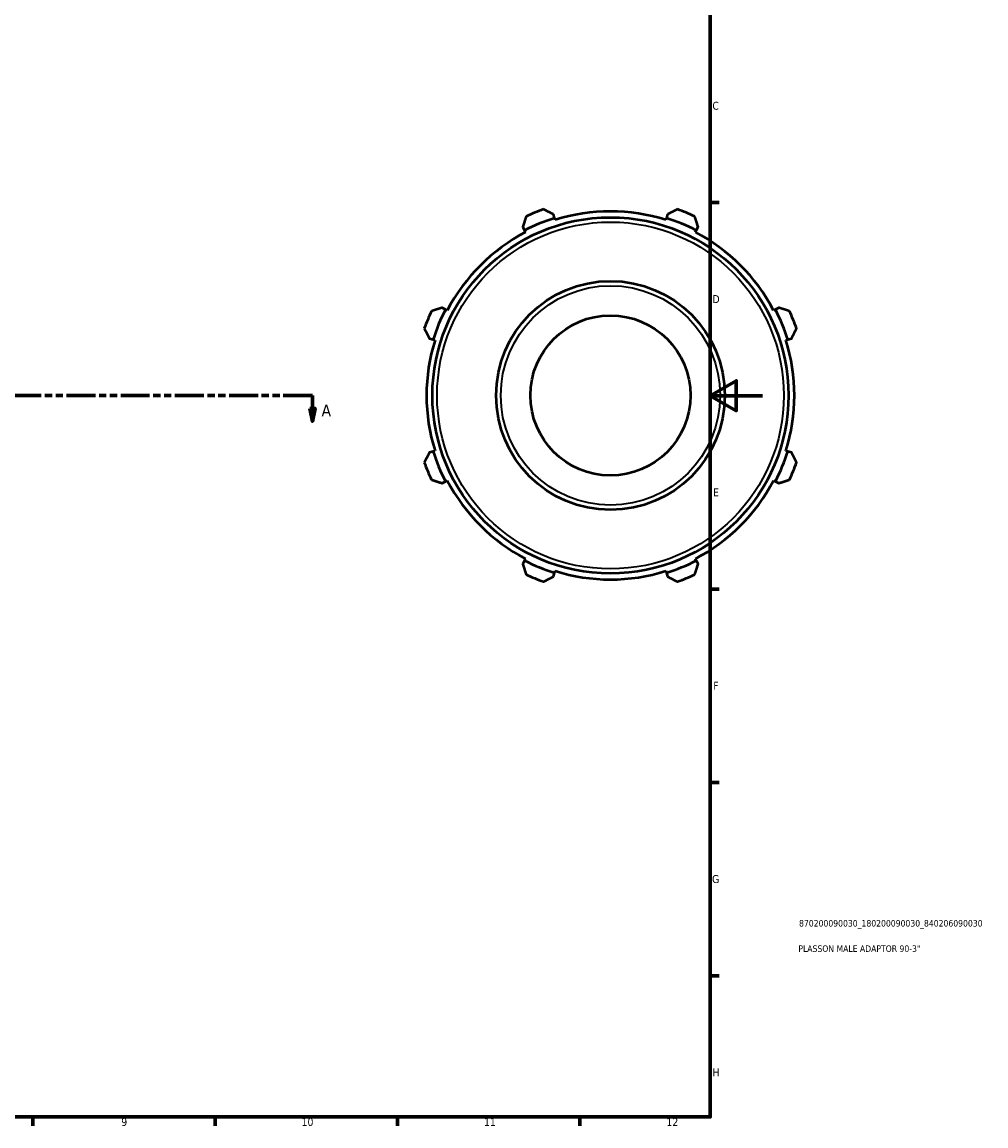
# Model space of a CAD drawing. Header units: millimetres. Extents: x 0 to 927, y -47 to 928.
# Tile 2 of 4: x 557 to 927, y 17 to 441. Entities that reach past the tile are written whole.
import ezdxf

# ---------------------------------------------------------------- set-up
doc = ezdxf.new("R2010")
doc.units = ezdxf.units.MM
doc.linetypes.add('DOUBLE_DASH_CHAIN', pattern=[1.2403, 0.6614, -0.0827, 0.1654, -0.0827, 0.1654, -0.0827])
for name, color, linetype, lineweight in [('Border (ANSI)', 7, 'Continuous', 70), ('Section Line (ANSI)', 7, 'DOUBLE_DASH_CHAIN', 70), ('Title (ISO)', 7, 'Continuous', 50), ('Visible (ANSI)', 7, 'Continuous', 50), ('Visible Narrow (ANSI)', 7, 'Continuous', 35)]:
    doc.layers.add(name, color=color, linetype=linetype, lineweight=lineweight)
doc.styles.add('Label Text (ANSI)', font='tahoma.ttf')
doc.styles.add('Note Text (ANSI)', font='tahoma.ttf')
doc.styles.add('Note Text (ISO)', font='tahoma.ttf')

# ---------------------------------------------------------------- blocks, each defined once
blk = doc.blocks.new('Borders Default Border')
at = {"layer": 'Border (ANSI)'}
for p, q in [((821, 371.25), (824.45, 371.25)), ((821, 222.75), (824.45, 222.75)), ((821, 148.5), (824.45, 148.5)), ((821, 74.25), (824.45, 74.25)), ((560.67, 20), (560.67, 16.55)), ((630.75, 20), (630.75, 16.55)), ((700.83, 20), (700.83, 16.55)), ((770.92, 20), (770.92, 16.55))]:
    blk.add_line(p, q, dxfattribs=at)
at = {"layer": 'Border (ANSI)', "flags": 128}
for points in [[(20, 20), (20, 574), (821, 574), (821, 20), (20, 20)], [(841, 297), (821, 297), (831, 302.77), (831, 291.23), (821, 297)]]:
    blk.add_lwpolyline(points, dxfattribs=at)
at = {"layer": 'Border (ANSI)', "attachment_point": 7, "style": 'Note Text (ANSI)'}
for s, insert, char_height in [('C', (821.8, 406.8), 3.05), ('D', (821.81, 332.6), 3.05), ('E', (822.05, 258.35), 3.05), ('F', (822.14, 184.1), 3.05), ('G', (821.66, 109.79), 3.05), ('H', (821.81, 35.6), 3.05), ('9', (594.7, 16.49), 3.05), ('10', (663.96, 16.49), 3.048), ('11', (734.04, 16.55), 3.048), ('12', (804.13, 16.55), 3.048)]:
    blk.add_mtext(s, dxfattribs=dict(at, insert=insert, char_height=char_height))
blk = doc.blocks.new('Title Blocks ISO')
at = {"layer": 'Title (ISO)', "color": 232, "true_color": 0xca0064, "style": 'Note Text (ISO)'}
for tag, p in [('PART_NUMBER_001', (34.1, 73.13)), ('DESCRIPTION_001', (33.84, 63.4))]:
    blk.add_attdef(tag, p, '', height=2.5, dxfattribs=at)
blk = doc.blocks.new('2dTransSection0')
at = {"layer": 'Section Line (ANSI)', "linetype": 'DOUBLE_DASH_CHAIN', "ltscale": 16.783997}
blk.add_line((219.8, 297.11), (668.17, 297.11), dxfattribs=at)
at = {"layer": 'Section Line (ANSI)', "linetype": 'Continuous'}
for p, q in [((219.8, 297.11), (231.01, 297.11)), ((219.8, 297.11), (219.8, 292.11)), ((656.96, 297.11), (668.17, 297.11)), ((668.17, 297.11), (668.17, 292.11)), ((218.8, 292.11), (219.8, 287.11)), ((220.8, 292.11), (218.8, 292.11)), ((219.8, 292.11), (219.8, 287.11)), ((219.8, 287.11), (220.8, 292.11)), ((667.17, 292.11), (668.17, 287.11)), ((669.17, 292.11), (667.17, 292.11)), ((668.17, 292.11), (668.17, 287.11)), ((668.17, 287.11), (669.17, 292.11))]:
    blk.add_line(p, q, dxfattribs=at)
at = {"layer": 'Section Line (ANSI)', "linetype": 'Continuous', "flags": 128}
for points in [[(218.8, 292.11), (219.8, 287.11), (220.8, 292.11), (218.8, 292.11)], [(667.17, 292.11), (668.17, 287.11), (669.17, 292.11), (667.17, 292.11)]]:
    blk.add_lwpolyline(points, dxfattribs=at)
at = {"layer": 'Section Line (ANSI)'}
for points in [[(218.8, 292.11), (219.8, 287.11), (220.8, 292.11), (218.8, 292.11)], [(667.17, 292.11), (668.17, 287.11), (669.17, 292.11), (667.17, 292.11)]]:
    blk.add_solid(points, dxfattribs=at)
at = {"layer": 'Section Line (ANSI)', "char_height": 4.57, "attachment_point": 7, "style": 'Label Text (ANSI)'}
for insert in [(212.43, 289.04), (671.64, 289.04)]:
    blk.add_mtext('A', dxfattribs=dict(at, insert=insert))

msp = doc.modelspace()

# ---------------------------------------------------------------- linework, layer by layer
at = {"layer": 'Visible (ANSI)'}
for p, q in [((761.162, 365.242), (760.705, 366.691)), ((761.391, 364.517), (761.162, 365.242)), ((804.127, 365.242), (803.898, 364.517)), ((804.584, 366.691), (804.127, 365.242)), ((748.955, 361.824), (749.657, 360.476)), ((749.657, 360.476), (750.008, 359.802)), ((815.281, 359.802), (815.632, 360.476)), ((815.632, 360.476), (816.334, 361.824)), ((719.276, 330.095), (717.928, 330.797)), ((847.361, 330.797), (846.013, 330.095)), ((719.951, 329.745), (719.276, 330.095)), ((846.013, 330.095), (845.338, 329.745)), ((713.061, 319.048), (714.511, 318.591)), ((714.511, 318.591), (715.236, 318.362)), ((850.053, 318.362), (850.778, 318.591)), ((850.778, 318.591), (852.228, 319.048)), ((714.511, 275.626), (713.061, 275.169)), ((715.236, 275.854), (714.511, 275.626)), ((850.778, 275.626), (850.053, 275.854)), ((852.228, 275.169), (850.778, 275.626)), ((717.928, 263.419), (719.276, 264.121)), ((719.276, 264.121), (719.951, 264.472)), ((845.338, 264.472), (846.013, 264.121)), ((846.013, 264.121), (847.361, 263.419)), ((749.657, 233.74), (748.955, 232.392)), ((750.008, 234.414), (749.657, 233.74)), ((815.632, 233.74), (815.281, 234.414)), ((816.334, 232.392), (815.632, 233.74)), ((760.705, 227.525), (761.162, 228.975)), ((761.162, 228.975), (761.391, 229.699)), ((803.898, 229.699), (804.127, 228.975)), ((804.127, 228.975), (804.584, 227.525))]:
    msp.add_line(p, q, dxfattribs=at)
for radius in [68.4, 43.942, 30.759]:
    msp.add_circle((782.645, 297.108), radius, dxfattribs=at)
for radius, start, end in [(71.44, 107.5, 117.5), (76, 109.79198, 115.20802), (70.68, 72.5, 107.5), (71.44, 62.5, 72.5), (76, 64.79198, 70.20802), (70.68, 117.5, 152.5), (70.68, 27.5, 62.5), (76, 154.79198, 160.20802), (71.44, 152.5, 162.5), (71.44, 17.5, 27.5), (76, 19.79198, 25.20802), (70.68, 162.5, 197.5), (70.68, 342.5, 17.5), (71.44, 197.5, 207.5), (71.44, 332.5, 342.5), (76, 199.79198, 205.20802), (76, 334.79198, 340.20802), (70.68, 207.5, 242.5), (70.68, 297.5, 332.5), (71.44, 242.5, 252.5), (71.44, 287.5, 297.5), (70.68, 252.5, 287.5), (76, 244.79198, 250.20802), (76, 289.79198, 295.20802)]:
    msp.add_arc((782.645, 297.108), radius, start, end, dxfattribs=at)
for points, weights in [([(750.276, 365.87), (749.602, 363.806), (748.955, 361.824)], [1.01319735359, 1.00949790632, 1.00499089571]), ([(760.705, 366.691), (758.846, 367.635), (756.91, 368.619)], [1.00499089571, 1.00949790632, 1.01319735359]), ([(808.379, 368.619), (806.443, 367.635), (804.584, 366.691)], [1.01319735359, 1.00949790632, 1.00499089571]), ([(816.334, 361.824), (815.687, 363.806), (815.013, 365.87)], [1.00499089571, 1.00949790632, 1.01319735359]), ([(717.928, 330.797), (715.946, 330.151), (713.882, 329.477)], [1.00499089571, 1.00949790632, 1.01319735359]), ([(851.407, 329.477), (849.343, 330.151), (847.361, 330.797)], [1.01319735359, 1.00949790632, 1.00499089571]), ([(711.134, 322.842), (712.117, 320.906), (713.061, 319.048)], [1.01319735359, 1.00949790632, 1.00499089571]), ([(852.228, 319.048), (853.172, 320.906), (854.155, 322.842)], [1.00499089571, 1.00949790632, 1.01319735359]), ([(713.061, 275.169), (712.117, 273.31), (711.134, 271.374)], [1.00499089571, 1.00949790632, 1.01319735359]), ([(854.155, 271.374), (853.172, 273.31), (852.228, 275.169)], [1.01319735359, 1.00949790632, 1.00499089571]), ([(713.882, 264.739), (715.946, 264.066), (717.928, 263.419)], [1.01319735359, 1.00949790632, 1.00499089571]), ([(847.361, 263.419), (849.343, 264.066), (851.407, 264.739)], [1.00499089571, 1.00949790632, 1.01319735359]), ([(748.955, 232.392), (749.602, 230.41), (750.276, 228.346)], [1.00499089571, 1.00949790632, 1.01319735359]), ([(815.013, 228.346), (815.687, 230.41), (816.334, 232.392)], [1.01319735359, 1.00949790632, 1.00499089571]), ([(756.91, 225.598), (758.846, 226.581), (760.705, 227.525)], [1.01319735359, 1.00949790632, 1.00499089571]), ([(804.584, 227.525), (806.443, 226.581), (808.379, 225.598)], [1.00499089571, 1.00949790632, 1.01319735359])]:
    msp.add_rational_spline(points, weights, degree=2, dxfattribs=at)
at = {"layer": 'Visible Narrow (ANSI)'}
for radius in [66.6, 42.142]:
    msp.add_circle((782.645, 297.108), radius, dxfattribs=at)

# ---------------------------------------------------------------- block references
msp.add_blockref('Borders Default Border', (0, 0))
msp.add_blockref('Title Blocks ISO', (821, 20)).add_auto_attribs({'PART_NUMBER_001': '870200090030_180200090030_840206090030', 'DESCRIPTION_001': 'PLASSON MALE ADAPTOR 90-3"'})
at = {"layer": 'Section Line (ANSI)'}
msp.add_blockref('2dTransSection0', (0, 0), dxfattribs=at)

doc.saveas('drawing.dxf')
